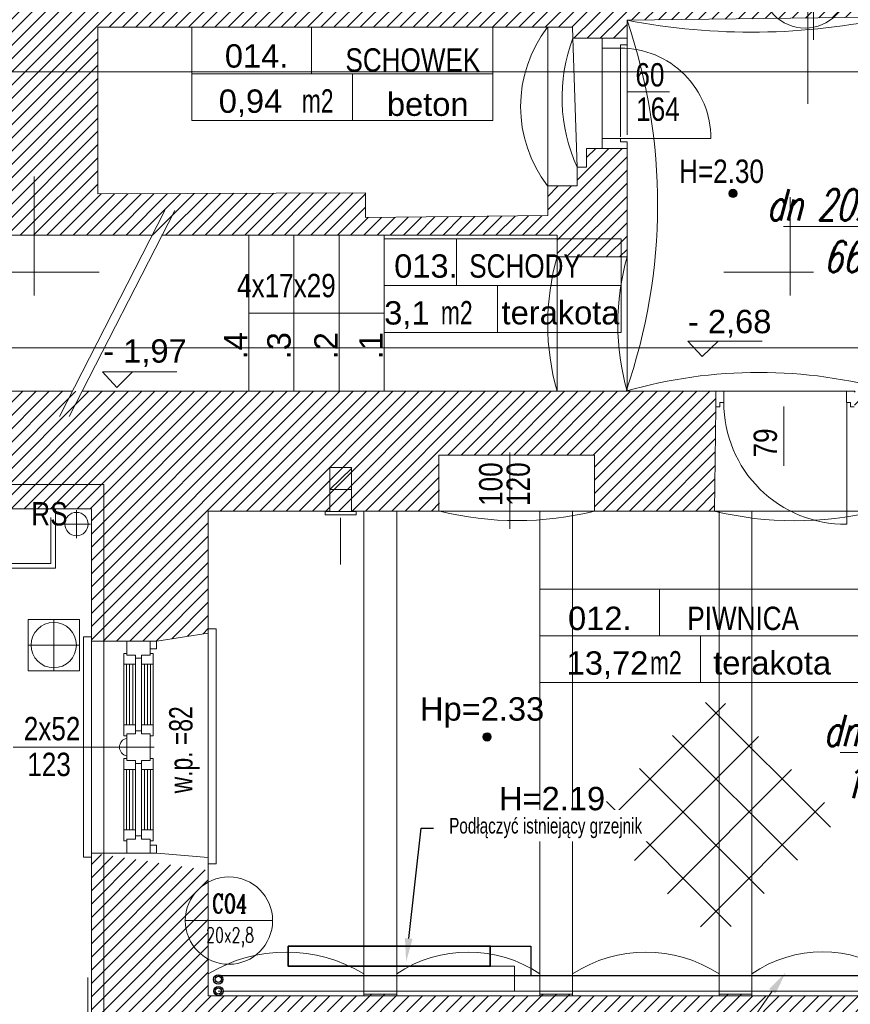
# Model space of a CAD drawing. Header units: millimetres. Extents: x -573548 to 674770, y -210017 to -47794.
# Tile 70 of 234: x 81286 to 86621, y -104469 to -98148. Entities that reach past the tile are written whole.
import ezdxf
from ezdxf import colors
from ezdxf.entities.mleader import LeaderData, LeaderLine
from ezdxf.enums import TextEntityAlignment as Align
from ezdxf.lldxf.tags import DXFTag
from ezdxf.math import Vec2, Vec3

# ---------------------------------------------------------------- set-up
doc = ezdxf.new("R2010")
doc.units = ezdxf.units.MM
doc.layers.add('__S_WM_OPIS', color=151, linetype='Continuous')
for name, color, linetype, lineweight in [('_PG_URZADZENIA ELEKTR', 230, 'Continuous', 35), ('_S_CO_OPIS_PION', 7, 'Continuous', 13), ('A.02 RZUT PIWNICY_is$0$0_Nr_pióra__25', 8, 'Continuous', 9), ('A.02 RZUT PIWNICY_is$0$A-DRZWI_Nr_pióra__9', 8, 'Continuous', 9), ('A.02 RZUT PIWNICY_is$0$A-OPISY-2_Nr_pióra__2', 8, 'Continuous', 9), ('A.02 RZUT PIWNICY_is$0$A-OPISY-3_Nr_pióra__6', 8, 'Continuous', 9), ('A.02 RZUT PIWNICY_is$0$A-WYSOKOSCI_Nr_pióra__7', 8, 'Continuous', 9), ('A.02 RZUT PIWNICY_is$0$detalokna_Nr_pióra__2', 8, 'Continuous', 9), ('A.02 RZUT PIWNICY_is$0$detalokna_Nr_pióra__8', 8, 'Continuous', 9), ('A.02 RZUT PIWNICY_is$0$DIM MALY_Nr_pióra__8', 8, 'Continuous', 9), ('A.02 RZUT PIWNICY_is$0$DRZWI_Nr_pióra__41', 8, 'Continuous', 9), ('A.02 RZUT PIWNICY_is$0$HATCH_Nr_pióra__18', 8, 'Continuous', 9), ('A.02 RZUT PIWNICY_is$0$Koty_Nr_pióra__1', 8, 'Continuous', 9), ('A.02 RZUT PIWNICY_is$0$Koty_Nr_pióra__61', 8, 'Continuous', 9), ('A.02 RZUT PIWNICY_is$0$linia nadproza_Nr_pióra__1', 8, 'Continuous', 9), ('A.02 RZUT PIWNICY_is$0$Nowe_A-OKNA-OPIS_Nr_pióra__59', 8, 'Continuous', 9), ('A.02 RZUT PIWNICY_is$0$Nowe_A_okno_Nr_pióra__59', 8, 'Continuous', 9), ('A.02 RZUT PIWNICY_is$0$OBRYS PARTERU#1_Nr_pióra__1', 8, 'Continuous', 9), ('A.02 RZUT PIWNICY_is$0$opaska_Nr_pióra__1', 8, 'Continuous', 9), ('A.02 RZUT PIWNICY_is$0$opisy inne_Nr_pióra__1', 8, 'Continuous', 9), ('A.02 RZUT PIWNICY_is$0$opisy inne_Nr_pióra__10', 8, 'Continuous', 9), ('A.02 RZUT PIWNICY_is$0$OSIE_Nr_pióra__1', 8, 'Continuous', 9), ('A.02 RZUT PIWNICY_is$0$PARAPET_Nr_pióra__7', 8, 'Continuous', 9), ('A.02 RZUT PIWNICY_is$0$podciagi_Nr_pióra__1', 8, 'Continuous', 9), ('A.02 RZUT PIWNICY_is$0$POSADZKI_Nr_pióra__18', 8, 'Continuous', 9), ('A.02 RZUT PIWNICY_is$0$RURY SPUSTOWE_Nr_pióra__3', 8, 'Continuous', 9), ('A.02 RZUT PIWNICY_is$0$SCHODY_Nr_pióra__1', 8, 'Continuous', 9), ('A.02 RZUT PIWNICY_is$0$strop_cieniej_Nr_pióra__1', 8, 'Continuous', 9), ('A.02 RZUT PIWNICY_is$0$strop_Nr_pióra__1', 8, 'Continuous', 9), ('A.02 RZUT PIWNICY_is$0$Structural - Bearing_Nr_pióra__1', 8, 'Continuous', 9), ('A.02 RZUT PIWNICY_is$0$Structural - Bearing_Nr_pióra__21', 8, 'Continuous', 9), ('A.02 RZUT PIWNICY_is$0$Structural - Bearing_Nr_pióra__41', 8, 'Continuous', 9), ('A.02 RZUT PIWNICY_is$0$Structural - Grid', 8, 'Continuous', 9), ('A.02 RZUT PIWNICY_is$0$Structural - Grid_Nr_pióra__17', 8, 'Continuous', 9), ('FLUID-Powrót', 7, 'Continuous', 30), ('FLUID-Zasilanie', 7, 'Continuous', 30), ('GB - OPISY', 7, 'Continuous', 13), ('IS_Przyłącza_o.p._Powrót', 142, 'DASH', 18)]:
    doc.layers.add(name, color=color, linetype=linetype, lineweight=lineweight)
doc.layers.add('IS_Zasilanie', color=1, linetype='SOLID', lineweight=30, true_color=0xff0000)
doc.styles.add('A.02 RZUT PIWNICY_is$0$STYL_AUTOMATYCZNY_1', font='arial.ttf')
doc.styles.add('A.02 RZUT PIWNICY_is$0$STYL_AUTOMATYCZNY_4', font='arial.ttf', dxfattribs={"width": 0.8})
doc.styles.add('A.02 RZUT PIWNICY_is$0$STYL_AUTOMATYCZNY_5', font='arial.ttf', dxfattribs={"width": 0.7})
doc.styles.add('JOLA_S', font='romans.shx', dxfattribs={"width": 0.7, "oblique": 15})
doc.styles.add('JOLARD', font='complex.shx', dxfattribs={"width": 0.7})
doc.styles.add('WĄSKI 2', font='arial.ttf', dxfattribs={"width": 0.7})
tags = doc.linetypes.add('DASH', pattern=[15, 10, -5]).pattern_tags.tags
tags[6:7] = [DXFTag(74, 4), DXFTag(75, 0), DXFTag(340, '0'), DXFTag(46, 0.0), DXFTag(50, 0.0), DXFTag(44, 0.0), DXFTag(45, 0.0)]
tags[4:5] = [DXFTag(74, 4), DXFTag(75, 0), DXFTag(340, '0'), DXFTag(46, 0.0), DXFTag(50, 0.0), DXFTag(44, 0.0), DXFTag(45, 0.0)]
tags = doc.linetypes.add('SOLID', pattern=[10, 10, 0]).pattern_tags.tags
tags[6:7] = [DXFTag(74, 4), DXFTag(75, 0), DXFTag(340, '0'), DXFTag(46, 0.0), DXFTag(50, 0.0), DXFTag(44, 0.0), DXFTag(45, 0.0)]
tags[4:5] = [DXFTag(74, 4), DXFTag(75, 0), DXFTag(340, '0'), DXFTag(46, 0.0), DXFTag(50, 0.0), DXFTag(44, 0.0), DXFTag(45, 0.0)]
pattern_1 = [(45, (0, 0), (-42.426407, 42.426407), [])]

# ---------------------------------------------------------------- blocks, each defined once
blk = doc.blocks.new('A.02 RZUT PIWNICY_is$0$Standardowy znacznik osi_3')
at = {"layer": 'A.02 RZUT PIWNICY_is$0$Structural - Grid_Nr_pióra__17'}
blk.add_line((2962.2, 0), (40906.6, 0), dxfattribs=at)
at = {"layer": 'A.02 RZUT PIWNICY_is$0$Structural - Grid_Nr_pióra__17', "style": 'A.02 RZUT PIWNICY_is$0$STYL_AUTOMATYCZNY_1'}
for tag, p in [('AC_MarkerText_1_0', (-250, -335)), ('AC_MarkerText_1_1', (44118.7, -335))]:
    blk.add_attdef(tag, text='', height=350, rotation=180, dxfattribs=at).set_placement(p, align=Align.TOP_CENTER)
blk = doc.blocks.new('A.02 RZUT PIWNICY_is$0$Standardowy znacznik osi_4')
at = {"layer": 'A.02 RZUT PIWNICY_is$0$Structural - Grid_Nr_pióra__17'}
blk.add_line((1000, 0), (42868.7, 0), dxfattribs=at)
at = {"layer": 'A.02 RZUT PIWNICY_is$0$Structural - Grid_Nr_pióra__17', "style": 'A.02 RZUT PIWNICY_is$0$STYL_AUTOMATYCZNY_1'}
for tag, p in [('AC_MarkerText_1_0', (-250, -335)), ('AC_MarkerText_1_1', (44118.7, -335))]:
    blk.add_attdef(tag, text='', height=350, rotation=180, dxfattribs=at).set_placement(p, align=Align.TOP_CENTER)
blk = doc.blocks.new('A.02 RZUT PIWNICY_is')
at = {"layer": 'A.02 RZUT PIWNICY_is$0$A-WYSOKOSCI_Nr_pióra__7'}
for points in [[(86464.2, -99263.7, 1), (86410.8, -99263.7, 1)], [(84884.7, -102752.3, 1), (84831.3, -102752.3, 1)], [(85334.1, -103309.7, 1), (85280.7, -103309.7, 1)]]:
    blk.add_hatch(color=256, dxfattribs=at).paths.add_polyline_path(points)
at = {"layer": 'A.02 RZUT PIWNICY_is$0$HATCH_Nr_pióra__18'}
h = blk.add_hatch(dxfattribs=at)
h.set_pattern_fill('Common_Brick_0001', color=256, style=0, pattern_type=2)
h.set_pattern_definition(pattern_1)
h.paths.add_polyline_path([(80206.7, -101287.8), (82317.3, -101287.8), (82317.3, -102137.8), (82734.7, -102137.9), (83067.7, -102085.5), (83067.7, -102058.3), (83067.7, -101303.1), (84554.4, -101302.8), (84547.7, -100943.1), (85547.7, -100943.1), (85547.7, -101303.1), (86317, -101302.8, 0.000082), (86317.7, -101303), (86327.3, -100636.4), (86327.3, -100533.1), (82257.3, -100533.1), (80967.3, -100533.1), (80967.3, -99531.1), (85307.3, -99531.1), (85307.3, -99671.1), (85757.3, -99671.1), (85757.1, -98975.4), (85497.3, -98975.4), (85497.3, -99095.4), (85437.3, -99095.4), (85437.3, -99215.4), (85247.3, -99215.4), (85247.3, -99406.1), (84077.3, -99419), (84077.3, -99259), (82357.3, -99266.1), (82357.3, -98196.1), (85407.3, -98196.1), (85408.8, -98267.6), (85757.1, -98266.4), (85757.3, -98151.2), (87457.3, -98131.1), (87457.3, -98756.1), (88297.3, -98756.1), (88297.3, -98658.1), (88407.4, -98658.1), (88442.4, -98148.1), (88332.4, -98148.1), (88302.4, -97208.1), (87462.3, -97197.8), (87462.3, -97377.8), (81532.9, -97377.8), (81532.9, -96587.8), (81182.9, -96537.7), (80732.9, -96537.8), (80732.9, -96574.1), (80732.9, -97397.8), (80206.7, -97397.8)])
h = blk.add_hatch(dxfattribs=at)
h.set_pattern_fill('Common_Brick_0001', color=256, style=0, pattern_type=2)
h.set_pattern_definition(pattern_1)
h.paths.add_polyline_path([(83067.7, -103608.9), (82317.3, -103497.8), (82317.3, -104248.9), (82317.3, -105167.4), (84022, -105167.4), (87437.6, -105167.4), (87437.6, -105578.2), (88697.3, -105578.6), (88697.3, -105471.8), (88697.3, -105405.8), (88697.3, -105255.8), (88498.5, -104413.2), (88498.5, -104161.5), (88017.3, -104161.5), (88017.3, -104142.1), (88017.3, -104021.5), (88297.3, -104021.5), (88297.3, -103922.3), (88295.4, -103921.9), (88295.5, -103900.2), (88297.3, -103587.6), (88297.3, -103218.2), (88297.3, -102933.1), (88597.3, -102933.1), (88597.3, -102833.1), (88297.3, -102833.1), (88297.3, -102598.7), (88168.2, -102598.7), (88168.2, -101998.7), (88297.3, -101998.7), (88297.3, -101528.1), (88297.3, -100933.1), (88367.3, -100933.1), (88367.3, -100833.1), (88367.3, -100035.4), (88287.3, -100035.4), (88287.3, -99926.6), (87457.3, -99931.6), (87457.3, -100533.1), (87217.3, -100533.1), (87217.3, -100633.1), (87317.7, -100633.1), (87347.7, -101303.1), (87477.7, -101303.1), (87477.7, -101528.1), (87477.7, -103900.2), (87477.7, -104142.1), (87477.7, -104262), (87477.7, -104415.3), (86557.7, -104415.3), (86557.7, -104402.9), (86347.7, -104402.9), (86347.7, -104415.3), (85407.7, -104415.3), (85407.7, -104402.9), (85197.7, -104402.9), (85197.7, -104415.3), (84277.7, -104415.3), (84277.7, -104402.9), (84067.7, -104402.9), (84067.7, -104415.3), (83067.7, -104415.3), (83067.7, -104273.6)])
at = {"layer": 'A.02 RZUT PIWNICY_is$0$0_Nr_pióra__25'}
for p, q in [((81949.5, -99919.6), (81949.5, -99154.5)), ((86803.6, -99919.6), (86803.6, -99286.7)), ((82366.3, -99769.6), (81791.2, -99769.6)), ((86378.6, -99769.6), (86953.6, -99769.6))]:
    blk.add_line(p, q, dxfattribs=at)
at = {"layer": 'A.02 RZUT PIWNICY_is$0$A-DRZWI_Nr_pióra__9'}
for p, q in [((85757.1, -98611.4), (86028.7, -98611.4)), ((86763.7, -101011.7), (86763.7, -100631.6)), ((85003.6, -100925.9), (85003.6, -101416.8))]:
    blk.add_line(p, q, dxfattribs=at)
for points in [[(85715, -98911.4), (86296, -98911.4, 0.414226), (85715, -98330.4)], [(87168.1, -100606), (87167.8, -101387.4, -0.416361), (86378.1, -100606)]]:
    blk.add_lwpolyline(points, format="xyb", dxfattribs=at)
at = {"layer": 'A.02 RZUT PIWNICY_is$0$A-OPISY-3_Nr_pióra__6'}
for p, q in [((86918.2, -98053.9), (86918.2, -98687.6)), ((83730, -98196.1), (83730, -98496.1)), ((82962.1, -98496.1), (84896.1, -98496.1)), ((83993.6, -98496.1), (83993.6, -98796.1)), ((84661.8, -99555.3), (84661.8, -99855.3)), ((84197.3, -99855.3), (85719, -99855.3)), ((84925.5, -99855.3), (84925.5, -100155.3)), ((85965.6, -101803), (85965.6, -102103)), ((85197.7, -102103), (87397.7, -102103)), ((86229.3, -102103), (86229.3, -102403))]:
    blk.add_line(p, q, dxfattribs=at)
for points in [[(82962.1, -98796.1), (82962.1, -98196.1), (84896.1, -98196.1), (84896.1, -98796.1)], [(84197.3, -100155.3), (84197.3, -99555.3), (85719, -99555.3), (85719, -100155.3)], [(85197.7, -102403), (85197.7, -101803), (87397.7, -101803), (87397.7, -102403)]]:
    blk.add_lwpolyline(points, close=True, dxfattribs=at)
at = {"layer": 'A.02 RZUT PIWNICY_is$0$A-WYSOKOSCI_Nr_pióra__7'}
for centre in [(86437.5, -99263.7), (84858, -102752.3), (85307.4, -103309.7)]:
    blk.add_circle(centre, 26.7, dxfattribs=at)
at = {"layer": 'A.02 RZUT PIWNICY_is$0$detalokna_Nr_pióra__2'}
for points in [[(83067.7, -102058.3), (83117.7, -102058.3), (83117.7, -103567.6), (83067.7, -103567.6)], [(82317.3, -102109.9), (82267.3, -102109.9), (82267.3, -103524.1), (82317.3, -103524.1)]]:
    blk.add_lwpolyline(points, dxfattribs=at)
at = {"layer": 'A.02 RZUT PIWNICY_is$0$detalokna_Nr_pióra__8'}
for p, q in [((82317.3, -102137.8), (82317.3, -103497.8)), ((83067.7, -102085.5), (83067.7, -103526.3))]:
    blk.add_line(p, q, dxfattribs=at)
at = {"layer": 'A.02 RZUT PIWNICY_is$0$DIM MALY_Nr_pióra__8'}
for p, q in [((86954.1, -97287.8), (86954.1, -98277.3)), ((85597.3, -98330.4), (85597.3, -98911.4)), ((85715, -98320), (85715, -98901))]:
    blk.add_line(p, q, dxfattribs=at)
at = {"layer": 'A.02 RZUT PIWNICY_is$0$DRZWI_Nr_pióra__41'}
for points in [[(85757.1, -98266.4), (85757.1, -98309.7), (85715, -98309.7), (85715, -98330.4), (85597.3, -98330.4), (85597.3, -98266.4)], [(85757.1, -98975.4), (85757.1, -98932.1), (85715, -98932.1), (85715, -98911.4), (85597.3, -98911.4), (85597.3, -98975.4)], [(86328.1, -100633.1), (86352.2, -100633.1), (86352.2, -100606), (86377.9, -100606), (86377.9, -100533.1), (86328.1, -100533.1)], [(87216.4, -100633.1), (87192.3, -100633.1), (87192.3, -100606), (87166.6, -100606), (87166.6, -100533.1), (87216.4, -100533.1)]]:
    blk.add_lwpolyline(points, dxfattribs=at)
at = {"layer": 'A.02 RZUT PIWNICY_is$0$Koty_Nr_pióra__1'}
for points in [[(86625.6, -100211), (86148.3, -100211), (86239.5, -100310.6), (86341.6, -100211)], [(82865.4, -100409.4), (82388.1, -100409.4), (82479.3, -100509), (82581.5, -100409.4)]]:
    blk.add_lwpolyline(points, dxfattribs=at)
at = {"layer": 'A.02 RZUT PIWNICY_is$0$linia nadproza_Nr_pióra__1'}
blk.add_line((85247.3, -99215.4), (85247.3, -98195), dxfattribs=at)
at = {"layer": 'A.02 RZUT PIWNICY_is$0$Nowe_A-OKNA-OPIS_Nr_pióra__59'}
blk.add_line((82720.7, -102817.8), (81814.4, -102817.8), dxfattribs=at)
at = {"layer": 'A.02 RZUT PIWNICY_is$0$Nowe_A_okno_Nr_pióra__59'}
for points in [[(82694.7, -102137.9), (82544.7, -102137.8), (82544.7, -102227.8), (82599.7, -102227.8), (82599.7, -102247.8), (82639.7, -102247.8), (82639.7, -102227.8), (82694.7, -102227.8)], [(82694.7, -102137.9), (82734.7, -102137.9), (82734.7, -102187.9), (82694.7, -102187.8)], [(82524.7, -102286), (82599.7, -102286), (82599.7, -102227.8), (82544.7, -102227.8), (82544.7, -102216), (82524.7, -102216)], [(82714.7, -102286), (82639.7, -102286), (82639.7, -102227.8), (82694.7, -102227.8), (82694.7, -102216), (82714.7, -102216.1)], [(82524.7, -102674.6), (82599.7, -102674.6), (82599.7, -102732.8), (82544.7, -102732.8), (82544.7, -102744.6), (82524.7, -102744.6)], [(82714.7, -102674.6), (82639.7, -102674.6), (82639.7, -102732.8), (82694.7, -102732.8), (82694.7, -102744.6), (82714.7, -102744.5)], [(82524.7, -102961), (82599.7, -102961), (82599.7, -102902.8), (82544.7, -102902.8), (82544.7, -102891), (82524.7, -102891)], [(82714.7, -102961), (82639.7, -102961), (82639.7, -102902.8), (82694.7, -102902.8), (82694.7, -102891), (82714.7, -102891.1)], [(82524.7, -103349.6), (82599.7, -103349.6), (82599.7, -103407.8), (82544.7, -103407.8), (82544.7, -103419.6), (82524.7, -103419.6)], [(82694.7, -103497.8), (82544.7, -103497.8), (82544.7, -103407.8), (82599.7, -103407.8), (82599.7, -103387.8), (82639.7, -103387.8), (82639.7, -103407.8), (82694.7, -103407.8)], [(82714.7, -103349.6), (82639.7, -103349.6), (82639.7, -103407.8), (82694.7, -103407.8), (82694.7, -103419.6), (82714.7, -103419.6)], [(82694.7, -103497.8), (82734.7, -103497.7), (82734.7, -103447.7), (82694.7, -103447.8)]]:
    blk.add_lwpolyline(points, close=True, dxfattribs=at)
for points in [[(82524.7, -102674.6), (82524.7, -102286)], [(82542.2, -102286), (82542.1, -102674.6)], [(82562.2, -102286), (82562.1, -102674.6)], [(82582.2, -102286), (82582.1, -102674.6)], [(82599.7, -102286), (82599.7, -102674.6)], [(82639.7, -102286), (82639.7, -102674.6)], [(82657.2, -102286), (82657, -102674.6)], [(82677.2, -102286), (82677, -102674.6)], [(82697.2, -102286), (82697, -102674.6)], [(82714.7, -102674.6), (82714.7, -102286)], [(82544.7, -102822.8), (82544.7, -102732.8), (82599.7, -102732.8), (82599.7, -102712.8), (82639.7, -102712.8), (82639.7, -102732.8), (82694.7, -102732.8), (82694.7, -102822.8), (82694.7, -102822.8)], [(82544.7, -102812.8), (82544.7, -102902.8), (82599.7, -102902.8), (82599.7, -102922.8), (82639.7, -102922.8), (82639.7, -102902.8), (82694.7, -102902.8), (82694.7, -102812.9), (82694.7, -102812.9)], [(82524.7, -102961), (82524.7, -103349.6)], [(82542.2, -103349.6), (82542.1, -102961)], [(82562.2, -103349.6), (82562.1, -102961)], [(82582.2, -103349.6), (82582.1, -102961)], [(82599.7, -103349.6), (82599.7, -102961)], [(82639.7, -103349.6), (82639.7, -102961)], [(82657.2, -103349.6), (82657, -102961)], [(82677.2, -103349.6), (82677, -102961)], [(82697.2, -103349.6), (82697, -102961)], [(82714.7, -102961), (82714.7, -103349.6)]]:
    blk.add_lwpolyline(points, dxfattribs=at)
blk.add_lwpolyline([(82544.7, -102874), (82544.7, -102761.6, 0.845314)], format="xyb", close=True, dxfattribs=at)
at = {"layer": 'A.02 RZUT PIWNICY_is$0$OBRYS PARTERU#1_Nr_pióra__1'}
blk.add_lwpolyline([(87547.3, -93022.2), (87547.3, -93622.2), (80856, -93622.2), (80856, -97482.2), (80306.7, -97482.2), (80306.7, -101132.2), (82397.3, -101132.2), (82397.3, -105082.2), (87537.3, -105082.2), (87537.3, -105471.8), (106939.7, -105472.5), (118516.4, -105372.5), (118516.4, -93022.2)], close=True, dxfattribs=at)
at = {"layer": 'A.02 RZUT PIWNICY_is$0$opaska_Nr_pióra__1'}
blk.add_lwpolyline([(82240.2, -101997.8), (81910.2, -101997.8), (81910.2, -102327.8), (82240.2, -102327.8)], close=True, dxfattribs=at)
blk.add_circle((82075.2, -102162.8), 145.8, dxfattribs=at)
at = {"layer": 'A.02 RZUT PIWNICY_is$0$opisy inne_Nr_pióra__10'}
blk.add_line((82295.1, -105189.6), (82295.1, -104297.7), dxfattribs=at)
at = {"layer": 'A.02 RZUT PIWNICY_is$0$OSIE_Nr_pióra__1'}
for p, q in [((82221.3, -101475.8), (82221.3, -101295.8)), ((82131.3, -101385.8), (82311.3, -101385.8)), ((82075.2, -101997.8), (82075.2, -102327.8)), ((82240.2, -102162.8), (81910.2, -102162.8))]:
    blk.add_line(p, q, dxfattribs=at)
at = {"layer": 'A.02 RZUT PIWNICY_is$0$podciagi_Nr_pióra__1'}
for centre, radius, start, end in [((82298.6, -99332.1), 3654.7, 340.8147, 18.85119), ((86558.6, -94019.6), 4208.6, 259.0239, 282.32968), ((85908.6, -98705.8), 835, 142.38101, 217.61899), ((86416.5, -98647.3), 1076.9, 159.35454, 204.58849), ((86840.5, -100102.1), 1592.7, 164.29949, 195.70051), ((87290.5, -100102.1), 1592.7, 164.29949, 195.70051), ((86603.8, -103486.6), 3074.4, 73.88247, 106.11753), ((85051.6, -99311.8), 2052.2, 255.97981, 283.98937), ((86832.9, -99187.5), 2177.3, 256.29379, 283.6765)]:
    blk.add_arc(centre, radius, start, end, dxfattribs=at)
at = {"layer": 'A.02 RZUT PIWNICY_is$0$POSADZKI_Nr_pióra__18'}
for p, q in [((86389.7, -102537.9), (85592.9, -103334.6)), ((86261.9, -102531.4), (87062.9, -103332.5)), ((86601.8, -102750), (85805, -103546.8)), ((86049.7, -102743.5), (86850.8, -103544.6)), ((85837.6, -102955.7), (86638.7, -103756.7)), ((86813.9, -102962.1), (86017.2, -103758.9)), ((85625.5, -103167.8), (86426.5, -103968.9)), ((87026.1, -103174.3), (86229.3, -103971))]:
    blk.add_line(p, q, dxfattribs=at)
at = {"layer": 'A.02 RZUT PIWNICY_is$0$RURY SPUSTOWE_Nr_pióra__3'}
blk.add_circle((82221.3, -101385.8), 75, dxfattribs=at)
at = {"layer": 'A.02 RZUT PIWNICY_is$0$SCHODY_Nr_pióra__1'}
for p, q in [((82789.6, -99372.6), (82111.3, -100694.6)), ((82852.7, -99372.6), (82174.4, -100694.6)), ((83327.3, -99531.1), (83327.3, -100533.1)), ((83617.3, -99531.1), (83617.3, -100533.1)), ((83907.3, -99531.1), (83907.3, -100533.1)), ((84197.3, -99531.1), (84197.3, -100533.1))]:
    blk.add_line(p, q, dxfattribs=at)
for points in [[(84197.3, -100032.1), (83574.8, -100032.1), (83327.3, -100032.1)], [(80727.3, -101287.8), (80727.3, -101670), (82087.3, -101670), (82087.3, -101287.8)], [(80757.3, -101287.8), (80757.3, -101640), (82057.3, -101640), (82057.3, -101343.8)]]:
    blk.add_lwpolyline(points, dxfattribs=at)
at = {"layer": 'A.02 RZUT PIWNICY_is$0$strop_cieniej_Nr_pióra__1'}
for p, q in [((85408.8, -98267.6), (85437.3, -99095.4)), ((85757.3, -98256.1), (85757, -98887.8)), ((85307.3, -99671.1), (85307.3, -100533.1)), ((85757.3, -99671.1), (85757.3, -100533.1)), ((86327.3, -100533.1), (87217.3, -100533.1)), ((84067.7, -101303.1), (84067.7, -104415.3)), ((84277.7, -101303.1), (84277.7, -104415.3)), ((84547.7, -101303.1), (85547.7, -101303.1)), ((85197.7, -101303.1), (85197.7, -104415.3)), ((85407.7, -101303.1), (85407.7, -104415.3)), ((86317.7, -101303.1), (87347.7, -101303.1)), ((86347.7, -101303.1), (86347.7, -104415.3)), ((86557.7, -101303.1), (86557.7, -104415.3))]:
    blk.add_line(p, q, dxfattribs=at)
at = {"layer": 'A.02 RZUT PIWNICY_is$0$strop_Nr_pióra__1'}
blk.add_lwpolyline([(83067.7, -104273.6, -0.280355), (84067.7, -104274), (84067.7, -104402.9), (84277.7, -104402.9), (84277.7, -104272.9, -0.303956), (85197.7, -104274), (85197.7, -104402.9), (85407.7, -104402.9), (85407.7, -104274, -0.298626), (86347.7, -104274), (86347.7, -104402.9), (86557.7, -104402.9), (86557.7, -104274, -0.310806), (87467.7, -104273.7)], format="xyb", dxfattribs=at)
at = {"layer": 'A.02 RZUT PIWNICY_is$0$Structural - Bearing_Nr_pióra__1'}
for q in [(83987.7, -101028.4), (83987.7, -101163.1)]:
    blk.add_line((83847.7, -101163.1), q, dxfattribs=at)
blk.add_lwpolyline([(84017.7, -101325.8), (84017.7, -101305.8), (83817.7, -101305.8), (83817.7, -101325.8)], close=True, dxfattribs=at)
blk.add_lwpolyline([(83917.7, -101346.6), (83917.7, -101497.2), (83917.7, -101645)], dxfattribs=at)
at = {"layer": 'A.02 RZUT PIWNICY_is$0$Structural - Bearing_Nr_pióra__21'}
for p, q in [((87457.3, -98131.1), (85757.3, -98151.1)), ((85757.3, -98151.1), (85757.3, -98266.4)), ((82357.3, -98196.1), (85407.3, -98196.1)), ((82357.3, -99266.1), (82357.3, -98196.1)), ((85408.8, -98267.6), (85407.3, -98196.1)), ((85408.8, -98267.6), (85597.3, -98266.4)), ((85597.3, -98266.4), (85757.1, -98266.4)), ((85497.3, -99095.4), (85497.3, -98975.4)), ((85497.3, -98975.4), (85757.3, -98975.4)), ((85757.3, -99671.1), (85757.3, -98975.4)), ((85437.3, -99215.4), (85437.3, -99095.4)), ((85437.3, -99095.4), (85497.3, -99095.4)), ((85247.3, -99215.4), (85437.3, -99215.4)), ((85247.3, -99406.1), (85247.3, -99215.4)), ((84077.3, -99259), (82357.3, -99266.1)), ((84077.3, -99419), (84077.3, -99259)), ((84077.3, -99419), (85247.3, -99406.1)), ((82703.8, -99531.1), (80967.3, -99531.1)), ((85307.3, -99531.1), (82766.9, -99531.1)), ((85307.3, -99671.1), (85307.3, -99531.1)), ((85307.3, -99671.1), (85757.3, -99671.1)), ((82193.6, -100533.1), (80967.3, -100533.1)), ((86327.3, -100533.1), (82256.6, -100533.1)), ((86327.3, -100636.4), (86327.3, -100533.1)), ((86327.3, -100636.4), (86317.7, -101303.1)), ((84547.7, -100943.1), (84547.7, -101303.1)), ((85547.7, -100943.1), (84547.7, -100943.1)), ((85547.7, -100943.1), (85547.7, -101303.1)), ((83987.7, -101023.1), (83847.7, -101023.1)), ((83847.7, -101023.1), (83847.7, -101303.1)), ((83987.7, -101023.1), (83987.7, -101303.1)), ((80206.7, -101287.8), (82317.3, -101287.8)), ((82317.3, -101287.8), (82317.3, -102137.8)), ((83067.7, -101303.1), (83067.7, -102085.5)), ((83847.7, -101303.1), (83067.7, -101303.1)), ((84547.7, -101303.1), (83987.7, -101303.1)), ((86317.7, -101303.1), (85547.7, -101303.1)), ((82317.3, -102137.8), (82737.3, -102137.8)), ((82537.3, -102137.8), (82737.3, -102137.8)), ((82737.3, -102137.8), (83067.7, -102085.5)), ((82317.3, -103497.8), (82317.3, -105167.4)), ((82737.3, -103497.8), (82317.3, -103497.8)), ((82537.3, -103497.8), (82737.3, -103497.8)), ((82737.3, -103497.8), (83067.7, -103526.3)), ((83067.7, -103526.3), (83067.7, -104415.3)), ((87477.7, -104415.3), (83067.7, -104415.3)), ((83817.7, -104415.3), (83067.7, -104415.3))]:
    blk.add_line(p, q, dxfattribs=at)
at = {"layer": 'A.02 RZUT PIWNICY_is$0$Structural - Bearing_Nr_pióra__41'}
blk.add_line((85597.3, -98975.4), (85597.3, -98941.1), dxfattribs=at)
at = {"layer": 'A.02 RZUT PIWNICY_is$0$Structural - Grid', "zscale": 1000, "rotation": 180}
for name, p in [('A.02 RZUT PIWNICY_is$0$Standardowy znacznik osi_4', (121683.4, -98482.5)), ('A.02 RZUT PIWNICY_is$0$Standardowy znacznik osi_3', (121683.4, -100254.9))]:
    blk.add_blockref(name, p, dxfattribs=at)
at = {"layer": 'A.02 RZUT PIWNICY_is$0$A-OPISY-2_Nr_pióra__2', "char_height": 150}
for s, insert, attachment_point, style in [('\\A1;{\\pql;\\fArial|b0|i0|c238|p0;\\W1.000000;014.}', (83173.9, -98458), 7, 'A.02 RZUT PIWNICY_is$0$STYL_AUTOMATYCZNY_1'), ('\\A1;{\\pql;\\fArial|b0|i0|c238|p0;\\W0.800000;SCHOWEK}', (83948.4, -98483.8), 7, 'A.02 RZUT PIWNICY_is$0$STYL_AUTOMATYCZNY_4'), ('\\A1;{\\pql;\\fArial|b0|i0|c238|p0;\\W0.700000;m2}', (83668.5, -98594.7), 1, 'A.02 RZUT PIWNICY_is$0$STYL_AUTOMATYCZNY_5'), ('\\A1;{\\pql;\\fArial|b0|i0|c238|p0;\\W1.000000;beton}', (84214.9, -98767.8), 7, 'A.02 RZUT PIWNICY_is$0$STYL_AUTOMATYCZNY_1'), ('\\A1;{\\pql;\\fArial|b0|i0|c238|p0;\\W1.000000;0,94}', (83134.9, -98773.8), 7, 'A.02 RZUT PIWNICY_is$0$STYL_AUTOMATYCZNY_1'), ('\\A1;{\\pql;\\fArial|b0|i0|c238|p0;\\W1.000000;013.}', (84261.5, -99806.5), 7, 'A.02 RZUT PIWNICY_is$0$STYL_AUTOMATYCZNY_1'), ('\\A1;{\\pql;\\fArial|b0|i0|c238|p0;\\W0.800000;SCHODY}', (84743.4, -99806.4), 7, 'A.02 RZUT PIWNICY_is$0$STYL_AUTOMATYCZNY_4'), ('\\A1;{\\pql;\\fArial|b0|i0|c238|p0;\\W1.000000;3,1}', (84197.3, -100133), 7, 'A.02 RZUT PIWNICY_is$0$STYL_AUTOMATYCZNY_1'), ('\\A1;{\\pql;\\fArial|b0|i0|c238|p0;\\W0.700000;m2}', (84561.7, -99953.9), 1, 'A.02 RZUT PIWNICY_is$0$STYL_AUTOMATYCZNY_5'), ('\\A1;{\\pql;\\fArial|b0|i0|c238|p0;\\W1.000000;terakota}', (84951.4, -100106.3), 7, 'A.02 RZUT PIWNICY_is$0$STYL_AUTOMATYCZNY_1'), ('\\A1;{\\pql;\\fArial|b0|i0|c238|p0;\\W1.000000;012.}', (85378, -102068.4), 7, 'A.02 RZUT PIWNICY_is$0$STYL_AUTOMATYCZNY_1'), ('\\A1;{\\pql;\\fArial|b0|i0|c238|p0;\\W0.800000;PIWNICA}', (86144.3, -102068.4), 7, 'A.02 RZUT PIWNICY_is$0$STYL_AUTOMATYCZNY_4'), ('\\A1;{\\pql;\\fArial|b0|i0|c238|p0;\\W0.700000;m2}', (85904.1, -102201.6), 1, 'A.02 RZUT PIWNICY_is$0$STYL_AUTOMATYCZNY_5'), ('\\A1;{\\pql;\\fArial|b0|i0|c238|p0;\\W1.000000;terakota}', (86310.4, -102354), 7, 'A.02 RZUT PIWNICY_is$0$STYL_AUTOMATYCZNY_1'), ('\\A1;{\\pql;\\fArial|b0|i0|c238|p0;\\W1.000000;13,72}', (85369.3, -102380.7), 7, 'A.02 RZUT PIWNICY_is$0$STYL_AUTOMATYCZNY_1')]:
    blk.add_mtext(s, dxfattribs=dict(at, insert=insert, attachment_point=attachment_point, style=style))
at = {"layer": 'A.02 RZUT PIWNICY_is$0$A-WYSOKOSCI_Nr_pióra__7', "char_height": 150, "attachment_point": 5}
for s, insert, style in [('\\A1;{\\pqc;\\fArial|b0|i0|c238|p0;\\W0.800000;H=2.30}', (86363.6, -99122.2), 'A.02 RZUT PIWNICY_is$0$STYL_AUTOMATYCZNY_4'), ('\\A1;{\\pqc;\\fArial|b0|i0|c238|p0;\\W1.000000;Hp=2.33}', (84826, -102595.4), 'A.02 RZUT PIWNICY_is$0$STYL_AUTOMATYCZNY_1'), ('\\A1;{\\pqc;\\fArial|b0|i0|c238|p0;\\W1.000000;H=2.19}', (85275.5, -103149.3), 'A.02 RZUT PIWNICY_is$0$STYL_AUTOMATYCZNY_1')]:
    blk.add_mtext(s, dxfattribs=dict(at, insert=insert, style=style))
at = {"layer": 'A.02 RZUT PIWNICY_is$0$Koty_Nr_pióra__61', "char_height": 150, "attachment_point": 7, "style": 'A.02 RZUT PIWNICY_is$0$STYL_AUTOMATYCZNY_1'}
for s, insert in [('\\A1;{\\pql;\\fArial|b0|i0|c238|p0;\\W1.000000;- 2,68}', (86148.3, -100188.6)), ('\\A1;{\\pql;\\fArial|b0|i0|c238|p0;\\W1.000000;- 1,97}', (82393.6, -100377.6))]:
    blk.add_mtext(s, dxfattribs=dict(at, insert=insert))
at = {"layer": 'A.02 RZUT PIWNICY_is$0$Nowe_A-OKNA-OPIS_Nr_pióra__59', "char_height": 150, "attachment_point": 5, "style": 'A.02 RZUT PIWNICY_is$0$STYL_AUTOMATYCZNY_4'}
for s, insert in [('\\A1;{\\pqc;\\fArial|b0|i0|c238|p0;\\W0.800000;2x52}', (82064.5, -102700.1)), ('\\A1;{\\pqc;\\fArial|b0|i0|c238|p0;\\W0.800000;123}', (82045.1, -102929.9))]:
    blk.add_mtext(s, dxfattribs=dict(at, insert=insert))
at = {"layer": 'A.02 RZUT PIWNICY_is$0$opisy inne_Nr_pióra__1', "char_height": 150, "attachment_point": 5, "style": 'A.02 RZUT PIWNICY_is$0$STYL_AUTOMATYCZNY_4'}
for s, insert in [('\\A1;{\\pqc;\\fArial|b0|i0|c238|p0;\\W0.800000;60}', (85904.2, -98503)), ('\\A1;{\\pqc;\\fArial|b0|i0|c238|p0;\\W0.800000;164}', (85955.5, -98723.5)), ('\\A1;{\\pqc;\\fArial|b0|i0|c238|p0;\\W0.800000;RS}', (82047.5, -101321.2))]:
    blk.add_mtext(s, dxfattribs=dict(at, insert=insert))
at = {"layer": 'A.02 RZUT PIWNICY_is$0$opisy inne_Nr_pióra__1', "char_height": 150, "rotation": 90, "style": 'A.02 RZUT PIWNICY_is$0$STYL_AUTOMATYCZNY_4'}
for s, insert, attachment_point in [('\\A1;{\\pqc;\\fArial|b0|i0|c238|p0;\\W0.800000;79}', (86646, -100865.3), 5), ('\\A1;{\\pql;\\fArial|b0|i0|c238|p0;\\W0.800000;100}', (84958.7, -101269.4), 7), ('\\A1;{\\pql;\\fArial|b0|i0|c238|p0;\\W0.800000;120}', (85135.1, -101269.4), 7)]:
    blk.add_mtext(s, dxfattribs=dict(at, insert=insert, attachment_point=attachment_point))
at = {"layer": 'A.02 RZUT PIWNICY_is$0$PARAPET_Nr_pióra__7', "insert": (82913.9, -102835.2), "char_height": 150, "attachment_point": 5, "rotation": 90, "style": 'A.02 RZUT PIWNICY_is$0$STYL_AUTOMATYCZNY_5'}
blk.add_mtext('\\A1;{\\pqc;\\fArial|b0|i0|c238|p0;\\W0.700000;w.p. =82}', dxfattribs=at)
at = {"layer": 'A.02 RZUT PIWNICY_is$0$SCHODY_Nr_pióra__1', "insert": (83569.4, -99855.8), "char_height": 150, "attachment_point": 5, "style": 'A.02 RZUT PIWNICY_is$0$STYL_AUTOMATYCZNY_4'}
blk.add_mtext('\\A1;{\\pqc;\\fArial|b0|i0|c238|p0;\\W0.800000;4x17x29}', dxfattribs=at)
at = {"layer": 'A.02 RZUT PIWNICY_is$0$SCHODY_Nr_pióra__1', "char_height": 150, "attachment_point": 5, "rotation": 90, "style": 'A.02 RZUT PIWNICY_is$0$STYL_AUTOMATYCZNY_1'}
for s, insert in [('\\A1;{\\pqc;\\fArial|b0|i0|c238|p0;\\W1.000000;.4}', (83242.7, -100241.1)), ('\\A1;{\\pqc;\\fArial|b0|i0|c238|p0;\\W1.000000;.3}', (83522.6, -100241.1)), ('\\A1;{\\pqc;\\fArial|b0|i0|c238|p0;\\W1.000000;.2}', (83823.6, -100241.1)), ('\\A1;{\\pqc;\\fArial|b0|i0|c238|p0;\\W1.000000;.1}', (84111.8, -100241.1))]:
    blk.add_mtext(s, dxfattribs=dict(at, insert=insert))

msp = doc.modelspace()

# ---------------------------------------------------------------- linework, layer by layer
at = {"layer": '_PG_URZADZENIA ELEKTR'}
msp.add_lwpolyline([(83011.1, -104094.7), (84308.3, -104094.7), (84308.3, -104224.7), (83011.1, -104224.7)], close=True, dxfattribs=at)
at = {"layer": '_S_CO_OPIS_PION', "lineweight": 9, "ltscale": 50}
msp.add_line((82350, -103931.7, 0), (82910.4, -103931.7, 0), dxfattribs=at)
for centre in [(86330.2, -97921.6), (82630.2, -103931.7, 0)]:
    msp.add_circle(centre, 280.2, dxfattribs=at)
at = {"layer": 'FLUID-Powrót', "color": 142, "linetype": 'DASH', "ltscale": 2}
msp.add_circle((82562.5, -104383.6), 30, dxfattribs=at)
at = {"layer": 'FLUID-Powrót', "color": 142, "linetype": 'DASH', "ltscale": 10}
msp.add_circle((82562, -104383.6), 20, dxfattribs=at)
at = {"layer": 'FLUID-Zasilanie', "color": 11, "linetype": 'Continuous'}
for centre, radius in [((82561.6, -104309, 0), 30), ((82562, -104309), 20)]:
    msp.add_circle(centre, radius, dxfattribs=at)
at = {"layer": 'IS_Przyłącza_o.p._Powrót', "ltscale": 30}
msp.add_lwpolyline([(82562, -104383.6), (82562, -104383.6), (89837, -104383.6)], dxfattribs=at)
at = {"layer": 'IS_Zasilanie', "ltscale": 10, "elevation": 0}
msp.add_lwpolyline([(82559.7, -104283.1), (89937, -104283.1)], dxfattribs=at)

# ---------------------------------------------------------------- block references
at = {"ltscale": 10}
msp.add_blockref('A.02 RZUT PIWNICY_is', (-570.2, 0), dxfattribs=at)

# ---------------------------------------------------------------- texts
at = {"layer": '_S_CO_OPIS_PION', "lineweight": 9, "ltscale": 50, "style": 'JOLARD', "width": 0.7}
for s, height, p in [('CO4', 120, (82635.3, -103822.1, 0)), ('20x2,8', 96, (82637.1, -104024, 0))]:
    msp.add_text(s, height=height, dxfattribs=at).set_placement(p, align=Align.MIDDLE_CENTER)

# ---------------------------------------------------------------- leaders
at = {"layer": 'GB - OPISY'}
ml = msp.add_multileader_mtext('Standard', dxfattribs=at)
ml.set_content('dn 20x2,8\\P3652 W', color=256, style='JOLA_S')
ml.set_leader_properties(color=256, linetype='ByLayer', lineweight=-1)
ml.build(insert=Vec2(0, 0))
ml.multileader.update_dxf_attribs({"text_left_attachment_type": 6, "text_right_attachment_type": 6, "dogleg_length": 30, "arrow_head_size": 150})
ctx = ml.context
ctx.base_point, ctx.char_height, ctx.arrow_head_size, ctx.landing_gap_size, ctx.plane_origin, ctx.plane_x_axis = Vec3(81967, -97731.5), 200, 150, 30, Vec3(92795.7, -90299.6), Vec3(-1, 0)
ctx.left_attachment, ctx.right_attachment, ctx.text_align_type, ctx.attachment_type = 6, 6, 2, 2
notes = []
notes.append((ctx, [(0, (1, 1, 0), (82956.3, -97731.5), (-1, 0), 30, [(0, [(83436.5, -97053.8)], 256, [])])]))
ctx.mtext.insert, ctx.mtext.alignment, ctx.mtext.flow_direction = Vec3(82896.3, -97491.5), 3, 5
ml = msp.add_multileader_mtext('Standard', dxfattribs=at)
ml.set_content('dn 20x2,8\\P662 W', color=256, style='JOLA_S')
ml.set_leader_properties(color=256, linetype='ByLayer', lineweight=-1)
ml.build(insert=Vec2(0, 0))
ml.multileader.update_dxf_attribs({"text_left_attachment_type": 6, "text_right_attachment_type": 6, "dogleg_length": 30, "arrow_head_size": 150})
ctx = ml.context
ctx.base_point, ctx.char_height, ctx.arrow_head_size, ctx.landing_gap_size, ctx.plane_origin, ctx.plane_x_axis = Vec3(86120, -99476.3), 200, 150, 30, Vec3(96948.7, -92044.3), Vec3(-1, 0)
ctx.left_attachment, ctx.right_attachment, ctx.text_align_type, ctx.attachment_type = 6, 6, 2, 2
notes.append((ctx, [(0, (1, 1, 0), (87109.3, -99476.3), (-1, 0), 30, [(0, [(87589.5, -98798.5)], 256, [])])]))
ctx.mtext.insert, ctx.mtext.alignment, ctx.mtext.flow_direction = Vec3(87049.3, -99236.3), 3, 5
ml = msp.add_multileader_mtext('Standard', dxfattribs=at)
ml.set_content('dn 32x4,4\\P12265 W', color=256, style='JOLA_S')
ml.set_leader_properties(color=256, linetype='ByLayer', lineweight=-1)
ml.build(insert=Vec2(0, 0))
ml.multileader.update_dxf_attribs({"text_left_attachment_type": 6, "text_right_attachment_type": 6, "dogleg_length": 30, "arrow_head_size": 150})
ctx = ml.context
ctx.base_point, ctx.char_height, ctx.arrow_head_size, ctx.landing_gap_size, ctx.plane_origin, ctx.plane_x_axis = Vec3(86485.1, -102851.6), 200, 150, 30, Vec3(97313.8, -95419.6), Vec3(-1, 0)
ctx.left_attachment, ctx.right_attachment, ctx.text_align_type, ctx.attachment_type = 6, 6, 2, 2
notes.append((ctx, [(0, (1, 1, 0), (87474.4, -102851.6), (-1, 0), 30, [(0, [(87954.6, -102173.8)], 256, [])])]))
ctx.mtext.insert, ctx.mtext.alignment, ctx.mtext.flow_direction = Vec3(87414.4, -102611.6), 3, 5
ml = msp.add_multileader_mtext('Standard', dxfattribs=at)
ml.set_content('dn 20x2,8\\P1763 W', color=256, style='JOLA_S')
ml.set_leader_properties(color=256, linetype='ByLayer', lineweight=-1)
ml.build(insert=Vec2(0, 0))
ml.multileader.update_dxf_attribs({"text_left_attachment_type": 6, "text_right_attachment_type": 6, "dogleg_length": 30, "arrow_head_size": 150})
ctx = ml.context
ctx.base_point, ctx.char_height, ctx.arrow_head_size, ctx.landing_gap_size, ctx.plane_origin, ctx.plane_x_axis = Vec3(84737.2, -104940.9), 200, 150, 30, Vec3(95565.9, -97508.9), Vec3(-1, 0)
ctx.left_attachment, ctx.right_attachment, ctx.text_align_type, ctx.attachment_type = 6, 6, 2, 2
notes.append((ctx, [(0, (1, 1, 0), (85726.5, -104940.9), (-1, 0), 30, [(0, [(86206.6, -104263.1)], 256, [])])]))
ctx.mtext.insert, ctx.mtext.alignment, ctx.mtext.flow_direction = Vec3(85666.5, -104700.9), 3, 5
for ctx, leaders in notes:
    for number, flags, end, landing, length, lines in leaders:
        leader = LeaderData()
        leader.index, (leader.has_last_leader_line, leader.has_dogleg_vector, leader.attachment_direction) = number, flags
        leader.last_leader_point, leader.dogleg_vector, leader.dogleg_length = Vec3(end), Vec3(landing), length
        for number, points, colour, breaks in lines:
            line = LeaderLine()
            line.index, line.vertices, line.color, line.breaks = number, Vec3.list(points), colors.encode_raw_color(colour), breaks
            leader.lines.append(line)
        ctx.leaders.append(leader)

# ---------------------------------------------------------------- next in the draw order: leaders
at = {"layer": '__S_WM_OPIS'}
ml = msp.add_multileader_mtext('Standard', dxfattribs=at)
ml.set_content('Podłączyć istniejący grzejnik', color=256, style='WĄSKI 2')
ml.set_leader_properties()
ml.build(insert=Vec2(0, 0))
ml.multileader.update_dxf_attribs({"has_text_frame": 1, "dogleg_length": 100, "arrow_head_size": 150})
ctx = ml.context
ctx.base_point, ctx.char_height, ctx.arrow_head_size, ctx.landing_gap_size, ctx.plane_origin = Vec3(83495.3, -103337.2), 100, 150, 100, Vec3(77714.2, -105223)
notes = []
notes.append((ctx, [(0, (1, 1, 0), (83864.7, -103337.2), (1, 0), 80, [(0, [(83768.1, -104195.4)], 0, [])])]))
ctx.mtext.insert, ctx.mtext.flow_direction = Vec3(84044.7, -103272.5), 5
ctx.mtext.has_bg_fill, ctx.mtext.bg_color, ctx.mtext.bg_scale_factor, ctx.mtext.bg_transparency, ctx.mtext.use_window_bg_color = 1, -1027028792, 1.5, 0, 1
for ctx, leaders in notes:
    for number, flags, end, landing, length, lines in leaders:
        leader = LeaderData()
        leader.index, (leader.has_last_leader_line, leader.has_dogleg_vector, leader.attachment_direction) = number, flags
        leader.last_leader_point, leader.dogleg_vector, leader.dogleg_length = Vec3(end), Vec3(landing), length
        for number, points, colour, breaks in lines:
            line = LeaderLine()
            line.index, line.vertices, line.color, line.breaks = number, Vec3.list(points), colors.encode_raw_color(colour), breaks
            leader.lines.append(line)
        ctx.leaders.append(leader)

# ---------------------------------------------------------------- next in the draw order: linework, layer by layer
at = {"layer": 'IS_Przyłącza_o.p._Powrót', "ltscale": 30}
msp.add_lwpolyline([(84308.3, -104224.7), (84463.2, -104224.7), (84463.2, -104383.6)], dxfattribs=at)
at = {"layer": 'IS_Zasilanie', "ltscale": 10}
msp.add_lwpolyline([(84308.3, -104094.7), (84568.2, -104094.7), (84568.2, -104283.1)], dxfattribs=at)

doc.saveas('drawing.dxf')
